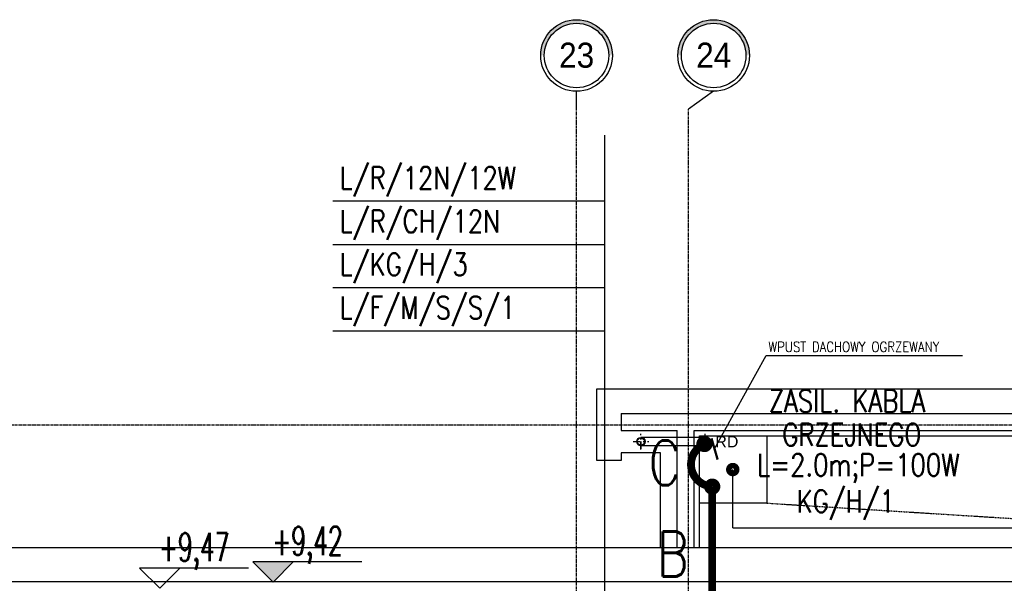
# Model space of a CAD drawing. Extents: x 3880 to 129921, y -116796 to -57711.
# Tile 29 of 110: x 13027 to 13907, y -97053 to -96549. Entities that reach past the tile are written whole.
import ezdxf
from ezdxf.enums import TextEntityAlignment as Align

# ---------------------------------------------------------------- set-up
doc = ezdxf.new("R2010")
doc.units = 0
doc.header["$LTSCALE"] = 2
for name, pattern in [('CENTER', [2, 1.25, -0.25, 0.25, -0.25]), ('DASHDOT2', [12.7, 6.35, -3.175, 0, -3.175]), ('DASHED', [0.75, 0.5, -0.25])]:
    doc.linetypes.add(name, pattern=pattern)
doc.layers.get('0').update_dxf_attribs({"color": 101, "linetype": 'CONTINUOUS'})
for name, color, linetype in [('E35', 6, 'CONTINUOUS'), ('E50', 3, 'CONTINUOUS'), ('Ins-wod', 152, 'CONTINUOUS'), ('Opis-rzedne', 52, 'CONTINUOUS'), ('Os-osie glowne', 1, 'CENTER'), ('Os-osie-opis', 2, 'CONTINUOUS'), ('Sch-opis', 51, 'CONTINUOUS'), ('W-idok', 9, 'CONTINUOUS')]:
    doc.layers.add(name, color=color, linetype=linetype)
doc.styles.add('dwg_opis duży', font='ARIAL.TTF', dxfattribs={"width": 0.9})
doc.styles.add('dwg_opis podstawowy', font='romans.shx', dxfattribs={"width": 0.9})
doc.styles.add('ROMANS', font='romans', dxfattribs={"width": 0.85})
doc.styles.add('TYTUL2', font='ARIAL.TTF')
doc.dimstyles.new('CHMIELNA', dxfattribs={"dimscale": 3.5, "dimtxt": 4, "dimasz": 1.5, "dimexe": 3, "dimexo": 0, "dimgap": 1, "dimtad": 1, "dimdec": 1, "dimrnd": 0.5, "dimzin": 12, "dimdsep": 46, "dimtxsty": 'ROMANS', "dimblk": 'DIMTICK', "dimcen": 0.09, "dimse1": 1, "dimse2": 1, "dimclrd": 143, "dimclrt": 53, "dimadec": 0, "dimazin": 0, "dimtfac": 1, "dimtdec": 1, "dimtix": 1, "dimtmove": 2, "dimatfit": 2, "dimldrblk": 'ARCHTICK', "dimfxl": 0, "dimtolj": 1, "dimtzin": 0, "dimarcsym": 0})

# ---------------------------------------------------------------- blocks, each defined once
blk = doc.blocks.new('_gkjgskfjgkdfh')
at = {"linetype": 'DASHDOT2', "ltscale": 0.5}
for points in [[(-6.96, 0), (7, 0)], [(0, -6.98), (0, 6.98)], [(0, 0.01), (0, -6.98)]]:
    blk.add_lwpolyline(points, dxfattribs=at)
at = {"ltscale": 2}
for radius in [3.75, 3.25]:
    blk.add_circle((0.02, 0), radius, dxfattribs=at)
blk = doc.blocks.new('dwg_kota kons 50')
blk.add_hatch(color=256).paths.add_polyline_path([(9, 9), (-9, 9), (0, 0)])
blk.add_lwpolyline([(39.75, 9), (-9, 9), (0, 0), (9, 9)])
at = {"style": 'dwg_opis podstawowy', "width": 0.6}
blk.add_attdef('KOTA_KONS', text='', height=12.75, dxfattribs=at).set_placement((15.375, 8.25), align=Align.BOTTOM_CENTER)
blk = doc.blocks.new('dwg_kota arch 50')
blk.add_lwpolyline([(39.75, 9), (-9, 9), (0, 0), (9, 9)])
at = {"style": 'dwg_opis podstawowy', "width": 0.6}
blk.add_attdef('KOTA_ARCH', text='', height=12.75, dxfattribs=at).set_placement((15.375, 8.25), align=Align.BOTTOM_CENTER)
blk = doc.blocks.new('_opis_osi_liczbowy')
blk.add_hatch(color=256).paths.add_polyline_path([(32, 32), (32, 28.8, -1), (32, -28.8), (32, -32, 1)])
for radius in [32, 28.8]:
    blk.add_circle((32, 0), radius)
at = {"style": 'dwg_opis duży', "width": 0.9}
blk.add_attdef('AXNAMEH', text='', height=22.4, rotation=90, dxfattribs=at).set_placement((32, 0), align=Align.MIDDLE_CENTER)
blk = doc.blocks.new('DIMTICK')
for p, q in [((0, 1), (0, -1)), ((-1, 0), (1, 0))]:
    blk.add_line(p, q)
at = {"const_width": 0.141}
blk.add_lwpolyline([(0.707, 0.707), (-0.707, -0.707)], dxfattribs=at)

msp = doc.modelspace()

# ---------------------------------------------------------------- linework, layer by layer
at = {"layer": 'E35'}
for p, q in [((13549.819, -97701.596), (13549.819, -96652.582)), ((13549.819, -96711.609), (13306.918, -96711.609)), ((13549.819, -96750.407), (13306.918, -96750.407)), ((13549.819, -96788.987), (13306.918, -96788.987)), ((13549.819, -96827.566), (13306.918, -96827.566))]:
    msp.add_line(p, q, dxfattribs=at)
at = {"layer": 'E50'}
for q in [(13664.289, -96951.302), (15011.403, -97003.24)]:
    msp.add_line((13664.289, -97003.24), q, dxfattribs=at)
at = {"layer": 'E50', "const_width": 7}
for points in [[(13642.722, -96928.467, 1), (13635.222, -96928.467, 1)], [(13664.289, -96948.802, -1), (13664.289, -96953.802, -1)], [(13649.651, -96966.595, 1), (13642.151, -96966.595, 1)]]:
    msp.add_lwpolyline(points, format="xyb", close=True, dxfattribs=at)
msp.add_lwpolyline([(13638.972, -96928.467, 0.784818), (13645.229, -96966.409, 2.2183293)], format="xyb", dxfattribs=at)
msp.add_lwpolyline([(13645.901, -97061.302), (13645.901, -96966.595)], dxfattribs=at)
at = {"layer": 'Os-osie glowne'}
for points in [[(13524.673, -102606.302), (13524.673, -96629.302)], [(13624.673, -102606.302), (13624.673, -96629.302)], [(6322.673, -96911.302), (18589.673, -96911.302)]]:
    msp.add_lwpolyline(points, dxfattribs=at)
at = {"layer": 'Os-osie-opis'}
for points in [[(13524.673, -96629.302), (13524.673, -96613.302)], [(13647.173, -96613.302), (13624.673, -96629.302)]]:
    msp.add_lwpolyline(points, dxfattribs=at)
at = {"layer": 'W-idok'}
for p, q in [((13564.673, -96901.302), (14037.673, -96901.302)), ((13564.673, -96916.302), (13614.673, -96916.302)), ((13614.673, -97021.302), (13614.673, -96916.302)), ((13629.673, -97021.302), (13629.673, -96916.302)), ((13629.673, -96916.302), (14022.673, -96916.302)), ((18389.673, -97021.302), (9366.673, -97021.302))]:
    msp.add_line(p, q, dxfattribs=at)
for points in [[(13599.673, -97021.302), (13599.673, -96936.302), (13564.673, -96936.302), (13564.673, -96943.302), (13542.673, -96943.302), (13542.673, -96879.302), (14059.673, -96879.302)], [(13564.673, -96901.302), (13564.673, -96916.302)], [(13634.673, -97021.302), (13634.673, -96921.302), (14017.673, -96921.302)], [(13639.65, -96922.551), (13582.173, -96922.551)], [(13639.65, -96930.051), (13582.173, -96930.051)], [(9257.173, -97151.302), (9396.673, -97151.302), (9396.673, -97051.302), (18359.673, -97051.302), (18359.673, -97821.302), (9257.173, -97821.302)]]:
    msp.add_lwpolyline(points, dxfattribs=at)
msp.add_lwpolyline([(13634.673, -96921.302), (13694.673, -96921.302), (13694.673, -96981.302), (13634.673, -96981.302)], close=True, dxfattribs=at)
at = {"layer": 'W-idok', "linetype": 'DASHED'}
msp.add_lwpolyline([(13694.673, -96981.302), (14334.673, -97021.302)], dxfattribs=at)

# ---------------------------------------------------------------- block references
at = {"layer": 'Ins-wod'}
msp.add_blockref('_gkjgskfjgkdfh', (13639.65, -96926.302), dxfattribs=at)
at = {"layer": 'Opis-rzedne', "xscale": 2, "yscale": 2, "zscale": 2}
for name, p, values in [('dwg_kota arch 50', (13152.209, -97057.37), {'KOTA_ARCH': '+9,47'}), ('dwg_kota kons 50', (13253.483, -97051.87), {'KOTA_KONS': '+9,42'})]:
    msp.add_blockref(name, p, dxfattribs=at).add_auto_attribs(values)
at = {"layer": 'Os-osie-opis'}
ref = msp.add_blockref('_opis_osi_liczbowy', (13524.673, -96613.302), dxfattribs=dict(at, rotation=90))
ref.add_attrib('AXNAMEH', '23', dxfattribs={"layer": '0', "height": 22.4, "style": 'dwg_opis duży', "width": 0.9}).set_placement((13524.783, -96581.012), align=Align.MIDDLE_CENTER)
ref = msp.add_blockref('_opis_osi_liczbowy', (13647.173, -96613.302), dxfattribs=dict(at, rotation=90))
ref.add_attrib('AXNAMEH', '24', dxfattribs={"layer": '0', "height": 22.4, "style": 'dwg_opis duży', "width": 0.9}).set_placement((13647.283, -96581.012), align=Align.MIDDLE_CENTER)
at = {"layer": 'W-idok'}
msp.add_blockref('_gkjgskfjgkdfh', (13582.173, -96926.302), dxfattribs=at)

# ---------------------------------------------------------------- texts
at = {"layer": 'E35', "style": 'ROMANS', "width": 0.8}
for s, p in [('L/R/12N/12W', (13313.044, -96700.659)), ('L/R/CH/12N', (13313.044, -96739.457)), ('L/KG/H/3', (13313.044, -96778.037)), ('L/F/M/S/S/1', (13313.044, -96816.616))]:
    msp.add_text(s, height=20, dxfattribs=at).set_placement(p)
for s, p in [('ZASIL. KABLA ', (13771.83, -96889.964)), ('GRZEJNEGO', (13770.618, -96920.063)), ('L=2.0m;P=100W', (13776.511, -96950.161)), ('KG/H/1', (13765.251, -96981.008))]:
    msp.add_text(s, height=20, rotation=0, dxfattribs=at).set_placement(p, align=Align.MIDDLE)
at = {"layer": 'E50', "ltscale": 50, "style": 'ROMANS', "width": 0.8}
msp.add_text('C', height=40, dxfattribs=at).set_placement((13588.931, -96965.348))
msp.add_text('B', height=40, rotation=360, dxfattribs=at).set_placement((13596.159, -97046.753))
at = {"layer": 'Ins-wod', "insert": (13648.696, -96921.264), "char_height": 10.2123, "width": 1336.21749, "attachment_point": 1, "style": 'TYTUL2'}
msp.add_mtext('RD', dxfattribs=at)
at = {"layer": 'Sch-opis', "insert": (13696.034, -96846.107), "char_height": 9, "width": 203.76147, "attachment_point": 7, "style": 'ROMANS'}
msp.add_mtext('WPUST DACHOWY OGRZEWANY', dxfattribs=at)

# ---------------------------------------------------------------- leaders
at = {"layer": 'Sch-opis'}
msp.add_leader([(13647.999, -96932.903), (13694.026, -96849.259), (13869.608, -96849.259)], dimstyle='CHMIELNA', override={"dimasz": 4, "dimgap": 1, "dimtad": 0}, dxfattribs=at)

doc.saveas('drawing.dxf')
